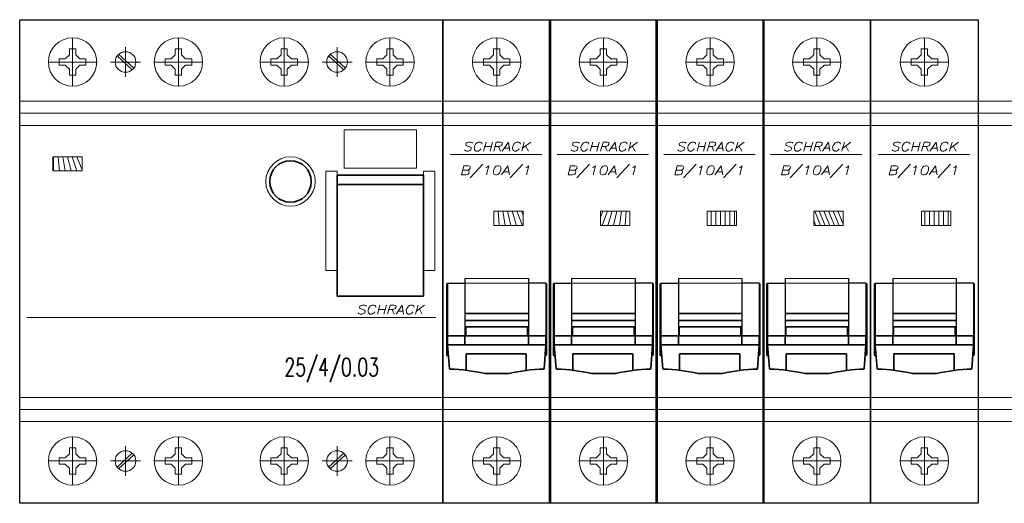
# Model space of a CAD drawing. Extents: x -286 to 6751, y -6190 to 318.
# Tile 4 of 7: x 5737 to 5900, y -4521 to -4441. Entities that reach past the tile are written whole.
import ezdxf
from ezdxf.enums import TextEntityAlignment as Align

# ---------------------------------------------------------------- set-up
doc = ezdxf.new("R2010")
doc.units = 0
doc.layers.add('_HRS_E_!!!UWAGI!!!', color=190, linetype='Continuous', plot=False)
for name, color, linetype in [('schrack-additional', 7, 'Continuous'), ('schrack-descr', 7, 'Continuous'), ('schrack-terminal', 7, 'Continuous')]:
    doc.layers.add(name, color=color, linetype=linetype)
for name, color, linetype, lineweight in [('schrack-details', 4, 'Continuous', 5), ('schrack-movparts', 5, 'Continuous', 35), ('schrack-others', 2, 'Continuous', 13), ('schrack-outline', 1, 'Continuous', 25)]:
    doc.layers.add(name, color=color, linetype=linetype, lineweight=lineweight)
doc.styles.add('logo', font='romans.shx', dxfattribs={"oblique": 15, "height": 1.5})
doc.styles.add('OPISMAŁY', font='simplex.shx', dxfattribs={"width": 0.7, "height": 2.5})
doc.styles.add('styl', font='romans.shx')

# ---------------------------------------------------------------- blocks, each defined once
blk = doc.blocks.new('BD602103')
at = {"layer": 'schrack-details'}
h = blk.add_hatch(dxfattribs=at)
h.set_pattern_fill('ANSI31', color=256, scale=0.25, angle=45, style=0)
h.set_pattern_definition([(90, (69772977.8122275, 70824734.07284465), (-0.79375, 1.665334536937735e-16), [])])
h.paths.add_polyline_path([(5.48543344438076, 37.473324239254), (10.32354506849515, 37.473324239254), (10.32354506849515, 39.83908794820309), (5.48543344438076, 39.83908794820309)])
for p, q in [((8.75, 59.5), (8.75, 51.5)), ((26.25, 59.5), (26.25, 51.5)), ((43.75, 59.5), (43.75, 51.5)), ((61.25, 59.5), (61.25, 51.5)), ((8.75, 57.70000000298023), (8.235000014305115, 57.70000000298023)), ((8.235000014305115, 57.70000000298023), (8.235000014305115, 56.7032694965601)), ((9.265000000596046, 57.70000000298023), (8.75, 57.70000000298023)), ((9.265000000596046, 56.70326948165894), (9.265000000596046, 57.70000000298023)), ((17.5, 57.96743641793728), (17.5, 53.03256358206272)), ((25.73500001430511, 57.70000000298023), (25.73500001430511, 56.7032694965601)), ((26.25, 57.70000000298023), (25.73500001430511, 57.70000000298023)), ((26.76500000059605, 57.70000000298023), (26.25, 57.70000000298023)), ((26.76500000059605, 56.70326948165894), (26.76500000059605, 57.70000000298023)), ((43.23500001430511, 57.70000000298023), (43.23500001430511, 56.7032694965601)), ((43.75, 57.70000000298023), (43.23500001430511, 57.70000000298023)), ((44.26500000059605, 57.70000000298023), (43.75, 57.70000000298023)), ((44.26500000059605, 56.70326948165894), (44.26500000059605, 57.70000000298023)), ((52.5, 57.96743641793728), (52.5, 53.03256358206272)), ((60.73500001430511, 57.70000000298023), (60.73500001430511, 56.7032694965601)), ((61.25, 57.70000000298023), (60.73500001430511, 57.70000000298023)), ((61.76500000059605, 57.70000000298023), (61.25, 57.70000000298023)), ((61.76500000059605, 56.70326948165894), (61.76500000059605, 57.70000000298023)), ((12.75, 55.5), (4.75, 55.5)), ((6.550000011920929, 56.01500000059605), (6.550000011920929, 55.5)), ((7.546730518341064, 56.01500000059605), (6.550000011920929, 56.01500000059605)), ((6.550000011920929, 55.5), (6.550000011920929, 54.98499999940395)), ((8.235000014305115, 56.7032694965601), (7.546730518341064, 56.01500000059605)), ((9.264999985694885, 56.7032694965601), (9.953269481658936, 56.01500000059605)), ((10.95000000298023, 56.01500000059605), (9.953269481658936, 56.01500000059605)), ((10.95000000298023, 55.5), (10.95000000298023, 56.01500000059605)), ((10.95000000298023, 54.98499999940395), (10.95000000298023, 55.5)), ((19.96743641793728, 55.5), (15.03256358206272, 55.5)), ((16.10348284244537, 56.51723350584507), (18.61915430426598, 54.20987646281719)), ((16.36614370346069, 56.8036081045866), (18.8818151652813, 54.49625104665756)), ((30.25, 55.5), (22.25, 55.5)), ((24.05000001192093, 56.01500000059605), (24.05000001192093, 55.5)), ((25.04673051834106, 56.01500000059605), (24.05000001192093, 56.01500000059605)), ((24.05000001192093, 55.5), (24.05000001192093, 54.98499999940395)), ((25.73500001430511, 56.7032694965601), (25.04673051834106, 56.01500000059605)), ((26.76499998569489, 56.7032694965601), (27.45326948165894, 56.01500000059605)), ((28.45000000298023, 56.01500000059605), (27.45326948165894, 56.01500000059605)), ((28.45000000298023, 55.5), (28.45000000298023, 56.01500000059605)), ((28.45000000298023, 54.98499999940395), (28.45000000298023, 55.5)), ((47.75, 55.5), (39.75, 55.5)), ((41.55000001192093, 56.01500000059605), (41.55000001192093, 55.5)), ((42.54673051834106, 56.01500000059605), (41.55000001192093, 56.01500000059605)), ((41.55000001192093, 55.5), (41.55000001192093, 54.98499999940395)), ((43.23500001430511, 56.7032694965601), (42.54673051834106, 56.01500000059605)), ((44.26499998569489, 56.7032694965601), (44.95326948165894, 56.01500000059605)), ((45.95000000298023, 56.01500000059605), (44.95326948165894, 56.01500000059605)), ((45.95000000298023, 55.5), (45.95000000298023, 56.01500000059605)), ((45.95000000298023, 54.98499999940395), (45.95000000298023, 55.5)), ((54.96743641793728, 55.5), (50.03256358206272, 55.5)), ((51.10348284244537, 56.51723350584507), (53.61915430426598, 54.20987646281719)), ((51.36614370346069, 56.8036081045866), (53.8818151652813, 54.49625104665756)), ((65.25, 55.5), (57.25, 55.5)), ((59.05000001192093, 56.01500000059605), (59.05000001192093, 55.5)), ((60.04673051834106, 56.01500000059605), (59.05000001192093, 56.01500000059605)), ((59.05000001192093, 55.5), (59.05000001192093, 54.98499999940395)), ((60.73500001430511, 56.7032694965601), (60.04673051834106, 56.01500000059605)), ((61.76499998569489, 56.7032694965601), (62.45326948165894, 56.01500000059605)), ((63.45000000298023, 56.01500000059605), (62.45326948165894, 56.01500000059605)), ((63.45000000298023, 55.5), (63.45000000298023, 56.01500000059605)), ((63.45000000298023, 54.98499999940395), (63.45000000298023, 55.5)), ((6.550000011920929, 54.98499999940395), (7.546730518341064, 54.98499999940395)), ((8.235000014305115, 54.2967305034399), (7.546730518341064, 54.98499999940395)), ((8.235000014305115, 54.2967305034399), (8.235000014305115, 53.30000001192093)), ((9.264999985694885, 54.2967305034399), (9.953269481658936, 54.98499999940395)), ((9.265000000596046, 53.30000001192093), (9.265000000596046, 54.29673051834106)), ((9.953269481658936, 54.98499999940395), (10.95000000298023, 54.98499999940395)), ((24.05000001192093, 54.98499999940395), (25.04673051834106, 54.98499999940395)), ((25.73500001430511, 54.2967305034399), (25.04673051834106, 54.98499999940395)), ((25.73500001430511, 54.2967305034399), (25.73500001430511, 53.30000001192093)), ((26.76499998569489, 54.2967305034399), (27.45326948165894, 54.98499999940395)), ((26.76500000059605, 53.30000001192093), (26.76500000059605, 54.29673051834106)), ((27.45326948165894, 54.98499999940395), (28.45000000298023, 54.98499999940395)), ((41.55000001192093, 54.98499999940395), (42.54673051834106, 54.98499999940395)), ((43.23500001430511, 54.2967305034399), (42.54673051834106, 54.98499999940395)), ((43.23500001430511, 54.2967305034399), (43.23500001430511, 53.30000001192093)), ((44.26499998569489, 54.2967305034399), (44.95326948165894, 54.98499999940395)), ((44.26500000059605, 53.30000001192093), (44.26500000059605, 54.29673051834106)), ((44.95326948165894, 54.98499999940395), (45.95000000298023, 54.98499999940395)), ((59.05000001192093, 54.98499999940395), (60.04673051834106, 54.98499999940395)), ((60.73500001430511, 54.2967305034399), (60.04673051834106, 54.98499999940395)), ((60.73500001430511, 54.2967305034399), (60.73500001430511, 53.30000001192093)), ((61.76499998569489, 54.2967305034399), (62.45326948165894, 54.98499999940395)), ((61.76500000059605, 53.30000001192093), (61.76500000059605, 54.29673051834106)), ((62.45326948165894, 54.98499999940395), (63.45000000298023, 54.98499999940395)), ((8.235000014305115, 53.30000001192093), (8.75, 53.30000001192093)), ((8.75, 53.30000001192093), (9.265000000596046, 53.30000001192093)), ((25.73500001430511, 53.30000001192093), (26.25, 53.30000001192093)), ((26.25, 53.30000001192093), (26.76500000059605, 53.30000001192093)), ((43.23500001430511, 53.30000001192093), (43.75, 53.30000001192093)), ((43.75, 53.30000001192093), (44.26500000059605, 53.30000001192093)), ((60.73500001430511, 53.30000001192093), (61.25, 53.30000001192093)), ((61.25, 53.30000001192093), (61.76500000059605, 53.30000001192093)), ((0, 45.01828366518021), (17.5, 45.01828366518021)), ((17.5, 45.01828366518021), (35, 45.01828366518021)), ((35, 45.01828366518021), (52.5, 45.01828366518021)), ((52.5, 45.01828366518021), (70, 45.01828366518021)), ((53.64925366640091, 44.29999998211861), (65.64925366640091, 44.29999998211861)), ((53.64925366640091, 44.29999998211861), (53.64925366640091, 37.92648583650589)), ((65.64925366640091, 44.29999998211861), (65.64925366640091, 37.92648583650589)), ((53.64925366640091, 37.92648583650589), (65.64925366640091, 37.92648583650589)), ((1.194631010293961, 13.21803447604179), (68.82273769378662, 13.21803447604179)), ((17.5, 0), (0, 0)), ((35, 0), (17.5, 0)), ((52.5, 0), (35, 0)), ((70, 0), (52.5, 0)), ((8.75, -14.5), (8.75, -6.5)), ((26.25, -14.5), (26.25, -6.5)), ((43.75, -14.5), (43.75, -6.5)), ((61.25, -14.5), (61.25, -6.5)), ((17.5, -12.96743641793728), (17.5, -8.032563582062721)), ((52.5, -12.96743641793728), (52.5, -8.032563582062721)), ((8.235000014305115, -9.296730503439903), (7.546730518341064, -9.984999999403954)), ((8.235000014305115, -8.300000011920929), (8.75, -8.300000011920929)), ((8.235000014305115, -9.296730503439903), (8.235000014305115, -8.300000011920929)), ((8.75, -8.300000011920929), (9.265000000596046, -8.300000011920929)), ((9.265000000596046, -8.300000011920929), (9.265000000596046, -9.296730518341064)), ((9.264999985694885, -9.296730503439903), (9.953269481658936, -9.984999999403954)), ((16.10348284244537, -11.51723350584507), (18.61915430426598, -9.209876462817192)), ((16.36614370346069, -11.8036081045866), (18.8818151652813, -9.496251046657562)), ((25.73500001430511, -9.296730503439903), (25.04673051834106, -9.984999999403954)), ((25.73500001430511, -8.300000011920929), (26.25, -8.300000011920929)), ((25.73500001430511, -9.296730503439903), (25.73500001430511, -8.300000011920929)), ((26.25, -8.300000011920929), (26.76500000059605, -8.300000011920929)), ((26.76500000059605, -8.300000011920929), (26.76500000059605, -9.296730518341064)), ((26.76499998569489, -9.296730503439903), (27.45326948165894, -9.984999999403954)), ((43.23500001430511, -9.296730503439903), (42.54673051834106, -9.984999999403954)), ((43.23500001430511, -8.300000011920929), (43.75, -8.300000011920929)), ((43.23500001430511, -9.296730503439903), (43.23500001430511, -8.300000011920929)), ((43.75, -8.300000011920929), (44.26500000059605, -8.300000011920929)), ((44.26500000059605, -8.300000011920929), (44.26500000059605, -9.296730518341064)), ((44.26499998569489, -9.296730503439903), (44.95326948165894, -9.984999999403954)), ((51.10348284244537, -11.51723350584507), (53.61915430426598, -9.209876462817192)), ((51.36614370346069, -11.8036081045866), (53.8818151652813, -9.496251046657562)), ((60.73500001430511, -9.296730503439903), (60.04673051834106, -9.984999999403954)), ((60.73500001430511, -8.300000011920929), (61.25, -8.300000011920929)), ((60.73500001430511, -9.296730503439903), (60.73500001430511, -8.300000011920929)), ((61.25, -8.300000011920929), (61.76500000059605, -8.300000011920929)), ((61.76500000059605, -8.300000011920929), (61.76500000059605, -9.296730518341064)), ((61.76499998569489, -9.296730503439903), (62.45326948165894, -9.984999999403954)), ((12.75, -10.5), (4.75, -10.5)), ((6.550000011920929, -10.5), (6.550000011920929, -9.984999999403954)), ((6.550000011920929, -9.984999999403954), (7.546730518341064, -9.984999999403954)), ((6.550000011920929, -11.01500000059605), (6.550000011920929, -10.5)), ((7.546730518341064, -11.01500000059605), (6.550000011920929, -11.01500000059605)), ((8.235000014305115, -11.7032694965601), (7.546730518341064, -11.01500000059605)), ((9.264999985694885, -11.7032694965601), (9.953269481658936, -11.01500000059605)), ((9.953269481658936, -9.984999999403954), (10.95000000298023, -9.984999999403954)), ((10.95000000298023, -11.01500000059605), (9.953269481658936, -11.01500000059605)), ((10.95000000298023, -9.984999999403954), (10.95000000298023, -10.5)), ((10.95000000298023, -10.5), (10.95000000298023, -11.01500000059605)), ((19.96743641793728, -10.5), (15.03256358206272, -10.5)), ((30.25, -10.5), (22.25, -10.5)), ((24.05000001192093, -9.984999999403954), (25.04673051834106, -9.984999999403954)), ((24.05000001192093, -10.5), (24.05000001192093, -9.984999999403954)), ((24.05000001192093, -11.01500000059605), (24.05000001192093, -10.5)), ((25.04673051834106, -11.01500000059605), (24.05000001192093, -11.01500000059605)), ((25.73500001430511, -11.7032694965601), (25.04673051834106, -11.01500000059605)), ((26.76499998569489, -11.7032694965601), (27.45326948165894, -11.01500000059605)), ((27.45326948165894, -9.984999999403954), (28.45000000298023, -9.984999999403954)), ((28.45000000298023, -11.01500000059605), (27.45326948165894, -11.01500000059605)), ((28.45000000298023, -9.984999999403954), (28.45000000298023, -10.5)), ((28.45000000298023, -10.5), (28.45000000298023, -11.01500000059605)), ((47.75, -10.5), (39.75, -10.5)), ((41.55000001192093, -10.5), (41.55000001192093, -9.984999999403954)), ((41.55000001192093, -9.984999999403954), (42.54673051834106, -9.984999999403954)), ((41.55000001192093, -11.01500000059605), (41.55000001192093, -10.5)), ((42.54673051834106, -11.01500000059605), (41.55000001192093, -11.01500000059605)), ((43.23500001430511, -11.7032694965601), (42.54673051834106, -11.01500000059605)), ((44.26499998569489, -11.7032694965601), (44.95326948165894, -11.01500000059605)), ((44.95326948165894, -9.984999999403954), (45.95000000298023, -9.984999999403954)), ((45.95000000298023, -11.01500000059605), (44.95326948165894, -11.01500000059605)), ((45.95000000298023, -9.984999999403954), (45.95000000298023, -10.5)), ((45.95000000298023, -10.5), (45.95000000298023, -11.01500000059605)), ((54.96743641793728, -10.5), (50.03256358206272, -10.5)), ((65.25, -10.5), (57.25, -10.5)), ((59.05000001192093, -10.5), (59.05000001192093, -9.984999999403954)), ((59.05000001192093, -9.984999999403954), (60.04673051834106, -9.984999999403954)), ((59.05000001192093, -11.01500000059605), (59.05000001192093, -10.5)), ((60.04673051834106, -11.01500000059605), (59.05000001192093, -11.01500000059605)), ((60.73500001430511, -11.7032694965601), (60.04673051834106, -11.01500000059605)), ((61.76499998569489, -11.7032694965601), (62.45326948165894, -11.01500000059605)), ((62.45326948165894, -9.984999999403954), (63.45000000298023, -9.984999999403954)), ((63.45000000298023, -11.01500000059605), (62.45326948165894, -11.01500000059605)), ((63.45000000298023, -9.984999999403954), (63.45000000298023, -10.5)), ((63.45000000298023, -10.5), (63.45000000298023, -11.01500000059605)), ((8.235000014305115, -12.70000000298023), (8.235000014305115, -11.7032694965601)), ((8.75, -12.70000000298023), (8.235000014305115, -12.70000000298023)), ((9.265000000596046, -12.70000000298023), (8.75, -12.70000000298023)), ((9.265000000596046, -11.70326948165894), (9.265000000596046, -12.70000000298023)), ((25.73500001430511, -12.70000000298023), (25.73500001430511, -11.7032694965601)), ((26.25, -12.70000000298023), (25.73500001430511, -12.70000000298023)), ((26.76500000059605, -12.70000000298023), (26.25, -12.70000000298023)), ((26.76500000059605, -11.70326948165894), (26.76500000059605, -12.70000000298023)), ((43.23500001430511, -12.70000000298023), (43.23500001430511, -11.7032694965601)), ((43.75, -12.70000000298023), (43.23500001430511, -12.70000000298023)), ((44.26500000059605, -12.70000000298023), (43.75, -12.70000000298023)), ((44.26500000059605, -11.70326948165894), (44.26500000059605, -12.70000000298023)), ((60.73500001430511, -12.70000000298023), (60.73500001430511, -11.7032694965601)), ((61.25, -12.70000000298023), (60.73500001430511, -12.70000000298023)), ((61.76500000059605, -12.70000000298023), (61.25, -12.70000000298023)), ((61.76500000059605, -11.70326948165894), (61.76500000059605, -12.70000000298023))]:
    blk.add_line(p, q, dxfattribs=at)
for points in [[(5.48543344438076, 39.83908794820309), (10.32354506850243, 39.83908794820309), (10.32354506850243, 37.473324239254), (5.48543344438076, 37.473324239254)], [(50.61245438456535, 37.42615677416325), (52.5, 37.42615677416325), (52.5, 21.02162373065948), (50.61245438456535, 21.02162373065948)], [(68.68605294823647, 37.42615677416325), (66.79850733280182, 37.42615677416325), (66.79850733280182, 21.02162373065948), (68.68605294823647, 21.02162373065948)]]:
    blk.add_lwpolyline(points, close=True, dxfattribs=at)
for centre, radius in [((8.75, 55.5), 4), ((26.25, 55.5), 4), ((43.75, 55.5), 4), ((61.25, 55.5), 4), ((17.5, 55.5), 1.707900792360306), ((52.5, 55.5), 1.707900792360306), ((44.79092305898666, 35.73628881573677), 4.085249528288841), ((8.75, -10.5), 4), ((26.25, -10.5), 4), ((43.75, -10.5), 4), ((61.25, -10.5), 4), ((17.5, -10.5), 1.707900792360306), ((52.5, -10.5), 1.707900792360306)]:
    blk.add_circle(centre, radius, dxfattribs=at)
at = {"layer": 'schrack-movparts'}
for p, q in [((52.5, 36.79810070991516), (66.79850733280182, 36.79810070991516)), ((52.5, 16.7580202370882), (52.5, 36.79810070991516)), ((66.79850733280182, 16.7580202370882), (66.79850733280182, 36.79810070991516)), ((52.5, 35.22647421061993), (66.79850733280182, 35.22647421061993)), ((52.49999998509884, 16.75802022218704), (66.79850733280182, 16.7580202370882))]:
    blk.add_line(p, q, dxfattribs=at)
blk.add_circle((44.79092305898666, 35.73628881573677), 3.434440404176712, dxfattribs=at)
at = {"layer": 'schrack-outline'}
for p, q in [((0, -17.5), (0, 62.5)), ((0, 62.5), (17.5, 62.5)), ((17.5, 62.5), (35, 62.5)), ((35, 62.5), (52.5, 62.5)), ((52.5, 62.5), (70, 62.5)), ((70, 62.5), (70, -17.5)), ((70, -17.5), (70, 62.5)), ((17.5, -17.5), (0, -17.5)), ((35, -17.5), (17.5, -17.5)), ((52.5, -17.5), (35, -17.5)), ((70, -17.5), (52.5, -17.5))]:
    blk.add_line(p, q, dxfattribs=at)
at = {"layer": 'schrack-others', "style": 'logo', "oblique": 15, "width": 1.2}
blk.add_text('SCHRACK', height=1.5, dxfattribs=at).set_placement((61.25, 13.79999999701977), align=Align.CENTER)
at = {"layer": 'schrack-others', "style": 'OPISMAŁY', "width": 0.7}
blk.add_text('25/4/0.03', height=3, dxfattribs=at).set_placement((43.78541318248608, 3.530277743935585))
blk = doc.blocks.new('c_amp_1_v')
at = {"layer": 'schrack-details'}
h = blk.add_hatch(dxfattribs=at)
h.set_pattern_fill('ANSI31', color=256, scale=0.25, angle=45, style=0)
h.set_pattern_definition([(90, (69772980.74203089, 70824725.04677913), (-0.79375, 1.665334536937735e-16), [])])
h.paths.add_polyline_path([(8.41523685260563, 30.81302242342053), (8.41523685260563, 28.44725871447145), (13.2533484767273, 28.44725871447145), (13.2533484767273, 30.81302242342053)])
at = {"color": 4}
for p, q in [((3.650000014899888, 19.71354960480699), (3.650000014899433, 8.717660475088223)), ((14.15000000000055, 19.71354960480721), (14.15000000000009, 8.717660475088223)), ((0.7700000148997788, 18.91766047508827), (0.6500000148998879, 18.79766047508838)), ((0.6500000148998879, 7.03766047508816), (0.6500000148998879, 18.79766047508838)), ((0.7700000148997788, 18.91766047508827), (3.650000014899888, 18.91766047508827)), ((0.7700000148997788, 18.91766047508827), (0.7700000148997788, 6.917660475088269)), ((17.03000000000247, 18.91766047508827), (14.15000000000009, 18.91766047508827)), ((17.03000000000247, 18.91766047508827), (17.15000000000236, 18.79766047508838)), ((17.03000000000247, 18.91766047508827), (17.03000000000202, 6.917660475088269)), ((17.15000000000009, 18.79766047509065), (17.15000000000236, 7.03766047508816)), ((17.15000000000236, 7.03766047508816), (17.15000000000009, 18.79766047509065)), ((0.7700000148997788, 6.917660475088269), (0.6500000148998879, 7.03766047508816)), ((0.7700000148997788, 6.917660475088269), (0.905000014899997, 6.917660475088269)), ((16.89500000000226, 6.917660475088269), (17.03000000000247, 6.917660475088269)), ((17.03000000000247, 6.917660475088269), (17.15000000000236, 7.03766047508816)), ((17.15000000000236, 7.03766047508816), (17.15000000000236, 7.03766047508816))]:
    blk.add_line(p, q, dxfattribs=at)
at = {"layer": 'schrack-details'}
for p, q in [((8.900000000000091, 59.5), (8.900000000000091, 51.5)), ((8.385000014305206, 57.70000000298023), (8.385000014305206, 56.7032694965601)), ((8.900000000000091, 57.70000000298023), (8.385000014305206, 57.70000000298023)), ((9.415000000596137, 57.70000000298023), (8.900000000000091, 57.70000000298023)), ((9.415000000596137, 56.70326948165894), (9.415000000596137, 57.70000000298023)), ((12.90000000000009, 55.5), (4.900000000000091, 55.5)), ((7.696730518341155, 56.01500000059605), (6.70000001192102, 56.01500000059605)), ((6.70000001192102, 56.01500000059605), (6.70000001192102, 55.5)), ((6.70000001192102, 55.5), (6.70000001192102, 54.98499999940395)), ((8.385000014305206, 56.7032694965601), (7.696730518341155, 56.01500000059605)), ((9.414999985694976, 56.7032694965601), (10.10326948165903, 56.01500000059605)), ((11.10000000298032, 56.01500000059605), (10.10326948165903, 56.01500000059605)), ((11.10000000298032, 55.5), (11.10000000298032, 56.01500000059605)), ((11.10000000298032, 54.98499999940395), (11.10000000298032, 55.5)), ((6.70000001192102, 54.98499999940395), (7.696730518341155, 54.98499999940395)), ((8.385000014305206, 54.2967305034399), (7.696730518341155, 54.98499999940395)), ((8.385000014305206, 54.2967305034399), (8.385000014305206, 53.30000001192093)), ((9.414999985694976, 54.2967305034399), (10.10326948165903, 54.98499999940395)), ((9.415000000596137, 53.30000001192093), (9.415000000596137, 54.29673051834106)), ((10.10326948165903, 54.98499999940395), (11.10000000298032, 54.98499999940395)), ((8.385000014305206, 53.30000001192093), (8.900000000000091, 53.30000001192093)), ((8.900000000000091, 53.30000001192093), (9.415000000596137, 53.30000001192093)), ((0.1500000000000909, 45.01828366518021), (17.65000000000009, 45.01828366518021)), ((1.263397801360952, 40.18287460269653), (16.37413578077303, 40.18287460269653)), ((3.650000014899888, 18.91766047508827), (3.650000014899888, 12.71766047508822)), ((14.15000000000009, 13.91766047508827), (14.15000000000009, 18.91766047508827)), ((14.15000000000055, 12.717660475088), (14.15000000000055, 13.91766047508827)), ((3.650000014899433, 12.71766047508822), (3.650000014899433, 11.71766047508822)), ((14.15000000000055, 12.717660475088), (14.15000000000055, 11.717660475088)), ((17.80000000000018, 0), (0, 0)), ((8.900000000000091, -14.5), (8.900000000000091, -6.5)), ((8.385000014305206, -9.296730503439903), (7.696730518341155, -9.984999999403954)), ((8.385000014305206, -8.300000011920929), (8.900000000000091, -8.300000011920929)), ((8.385000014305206, -9.296730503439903), (8.385000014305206, -8.300000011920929)), ((8.900000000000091, -8.300000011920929), (9.415000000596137, -8.300000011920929)), ((9.415000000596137, -8.300000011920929), (9.415000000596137, -9.296730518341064)), ((9.414999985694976, -9.296730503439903), (10.10326948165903, -9.984999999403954)), ((12.90000000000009, -10.5), (4.900000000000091, -10.5)), ((6.70000001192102, -10.5), (6.70000001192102, -9.984999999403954)), ((6.70000001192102, -9.984999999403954), (7.696730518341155, -9.984999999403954)), ((6.70000001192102, -11.01500000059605), (6.70000001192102, -10.5)), ((7.696730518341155, -11.01500000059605), (6.70000001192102, -11.01500000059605)), ((8.385000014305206, -11.7032694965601), (7.696730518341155, -11.01500000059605)), ((9.414999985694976, -11.7032694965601), (10.10326948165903, -11.01500000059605)), ((10.10326948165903, -9.984999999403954), (11.10000000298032, -9.984999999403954)), ((11.10000000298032, -11.01500000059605), (10.10326948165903, -11.01500000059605)), ((11.10000000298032, -9.984999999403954), (11.10000000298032, -10.5)), ((11.10000000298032, -10.5), (11.10000000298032, -11.01500000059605)), ((8.385000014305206, -12.70000000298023), (8.385000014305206, -11.7032694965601)), ((8.900000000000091, -12.70000000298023), (8.385000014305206, -12.70000000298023)), ((9.415000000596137, -12.70000000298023), (8.900000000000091, -12.70000000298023)), ((9.415000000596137, -11.70326948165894), (9.415000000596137, -12.70000000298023))]:
    blk.add_line(p, q, dxfattribs=at)
at = {"layer": 'schrack-details', "color": 4}
for p, q in [((3.650000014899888, 19.71354960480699), (14.15000000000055, 19.71354960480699)), ((0.7700000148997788, 18.91766047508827), (17.03000000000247, 18.91766047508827))]:
    blk.add_line(p, q, dxfattribs=at)
at = {"layer": 'schrack-details'}
blk.add_lwpolyline([(8.41523685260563, 30.81302242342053), (13.2533484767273, 30.81302242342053), (13.2533484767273, 28.44725871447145), (8.41523685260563, 28.44725871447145)], close=True, dxfattribs=at)
for centre in [(8.900000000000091, 55.5), (8.900000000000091, -10.5)]:
    blk.add_circle(centre, 4, dxfattribs=at)
at = {"layer": 'schrack-movparts'}
for p, q in [((3.650000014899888, 13.91766047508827), (14.15000000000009, 13.91766047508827)), ((3.650000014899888, 12.71766047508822), (14.15000000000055, 12.71766047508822)), ((3.650000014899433, 11.71766047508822), (3.800000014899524, 11.71766047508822)), ((3.800000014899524, 11.71766047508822), (3.800000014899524, 10.21766047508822)), ((3.800000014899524, 11.71766047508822), (14.00000000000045, 11.71766047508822)), ((14.15000000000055, 11.717660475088), (14.00000000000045, 11.717660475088)), ((14.00000000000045, 11.717660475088), (14.00000000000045, 10.21766047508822)), ((3.800000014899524, 10.21766047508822), (0.7700000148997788, 10.21766047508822)), ((0.7700000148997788, 10.21766047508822), (0.7700000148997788, 8.717660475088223)), ((3.650000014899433, 10.21766047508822), (3.650000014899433, 8.717660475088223)), ((14.00000000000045, 10.21766047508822), (3.800000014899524, 10.21766047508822)), ((17.03000000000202, 10.217660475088), (14.00000000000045, 10.217660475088)), ((14.15000000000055, 10.217660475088), (14.15000000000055, 8.717660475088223)), ((17.03000000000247, 8.71766047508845), (17.03000000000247, 10.217660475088)), ((0.7700000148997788, 8.717660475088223), (17.03000000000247, 8.717660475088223)), ((1.070000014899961, 4.717660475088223), (0.7700000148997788, 8.717660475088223)), ((16.73000000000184, 4.717660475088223), (17.03000000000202, 8.717660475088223)), ((3.840975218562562, 4.503589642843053), (3.840975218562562, 7.24458824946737)), ((3.840975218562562, 7.24458824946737), (13.79623076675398, 7.24458824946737)), ((13.79623076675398, 7.244588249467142), (13.79623076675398, 4.475951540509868)), ((1.070000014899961, 4.717660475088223), (1.187310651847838, 4.694215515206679)), ((6.931977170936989, 3.969133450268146), (10.93197717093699, 3.969133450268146)), ((16.67664369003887, 4.694215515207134), (16.73000000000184, 4.717660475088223))]:
    blk.add_line(p, q, dxfattribs=at)
for centre, start, end in [((0.4281383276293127, -24.43994951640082), 77.10519276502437, 88.50733566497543), ((17.43581601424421, -24.43994951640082), 91.49266433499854, 102.8948072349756)]:
    blk.add_arc(centre, 29.14405453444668, start, end, dxfattribs=at)
at = {"layer": 'schrack-outline'}
for p, q in [((0, -17.5), (0, 62.5)), ((0, 62.5), (17.80000000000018, 62.5)), ((17.80000000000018, 62.5), (17.80000000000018, -17.5)), ((17.80000000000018, -17.5), (0, -17.5))]:
    blk.add_line(p, q, dxfattribs=at)
at = {"layer": 'schrack-additional', "style": 'styl'}
blk.add_attdef('ADDITIONAL', (-0.1070994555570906, -21.89037532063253), '', height=1.7, dxfattribs=at)
at = {"layer": 'schrack-descr', "color": 2, "style": 'logo', "oblique": 15, "width": 0.845674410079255}
blk.add_attdef('DESCRIPTION', text='', height=1.5, dxfattribs=at).set_placement((2.723186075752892, 36.82901056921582), (14.56262781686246, 36.82901056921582), align=Align.FIT)
at = {"layer": 'schrack-others', "style": 'logo', "oblique": 15, "width": 1.2}
blk.add_text('SCHRACK', height=1.5, dxfattribs=at).set_placement((8.818766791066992, 40.7648401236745), align=Align.CENTER)
at = {"layer": 'schrack-terminal', "style": 'styl'}
for tag in ['TERMINAL2', 'TERMINAL']:
    blk.add_attdef(tag, (-0.1933716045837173, -24.51786465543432), '', height=1.7, dxfattribs=at)

msp = doc.modelspace()

# ---------------------------------------------------------------- linework, layer by layer
at = {"layer": 'schrack-details'}
for p, q in [((5736.915840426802, -4454.535030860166), (6024.915840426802, -4454.535030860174)), ((5736.915840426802, -4456.535030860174), (6024.915840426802, -4456.535030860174)), ((5736.915840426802, -4505.535030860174), (6024.915840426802, -4505.535030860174)), ((5736.915840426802, -4507.535030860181), (6024.915840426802, -4507.535030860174))]:
    msp.add_line(p, q, dxfattribs=at)
msp.add_lwpolyline([(5736.915840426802, -4458.535030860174), (6024.915840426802, -4458.535030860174), (6024.915840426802, -4503.535030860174), (5736.915840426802, -4503.535030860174)], close=True, dxfattribs=at)

# ---------------------------------------------------------------- block references
ref = msp.add_blockref('c_amp_1_v', (5806.915840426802, -4503.553314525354))
ref.add_attrib('DESCRIPTION', 'B/10A/1', dxfattribs={"layer": 'schrack-descr', "color": 2, "height": 1.5, "style": 'logo', "oblique": 15, "width": 1.23695659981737}).set_placement((5809.639026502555, -4466.724303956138), (5821.478468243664, -4466.724303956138), align=Align.FIT)
ref = msp.add_blockref('c_amp_1_v', (5824.565840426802, -4503.553314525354))
ref.add_attrib('DESCRIPTION', 'B/10A/1', dxfattribs={"layer": 'schrack-descr', "color": 2, "height": 1.5, "style": 'logo', "oblique": 15, "width": 1.23695659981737}).set_placement((5827.289026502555, -4466.724303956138), (5839.128468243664, -4466.724303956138), align=Align.FIT)
ref = msp.add_blockref('c_amp_1_v', (5842.215840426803, -4503.553314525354))
ref.add_attrib('DESCRIPTION', 'B/10A/1', dxfattribs={"layer": 'schrack-descr', "color": 2, "height": 1.5, "style": 'logo', "oblique": 15, "width": 1.23695659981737}).set_placement((5844.939026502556, -4466.724303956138), (5856.778468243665, -4466.724303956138), align=Align.FIT)
ref = msp.add_blockref('c_amp_1_v', (5859.865840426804, -4503.553314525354))
ref.add_attrib('DESCRIPTION', 'B/10A/1', dxfattribs={"layer": 'schrack-descr', "color": 2, "height": 1.5, "style": 'logo', "oblique": 15, "width": 1.23695659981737}).set_placement((5862.589026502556, -4466.724303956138), (5874.428468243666, -4466.724303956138), align=Align.FIT)
ref = msp.add_blockref('c_amp_1_v', (5877.665840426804, -4503.553314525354))
ref.add_attrib('DESCRIPTION', 'B/10A/1', dxfattribs={"layer": 'schrack-descr', "color": 2, "height": 1.5, "style": 'logo', "oblique": 15, "width": 1.23695659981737}).set_placement((5880.389026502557, -4466.724303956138), (5892.228468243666, -4466.724303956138), align=Align.FIT)
at = {"layer": '_HRS_E_!!!UWAGI!!!'}
msp.add_blockref('BD602103', (5736.915840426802, -4503.553314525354), dxfattribs=at)

doc.saveas('drawing.dxf')
